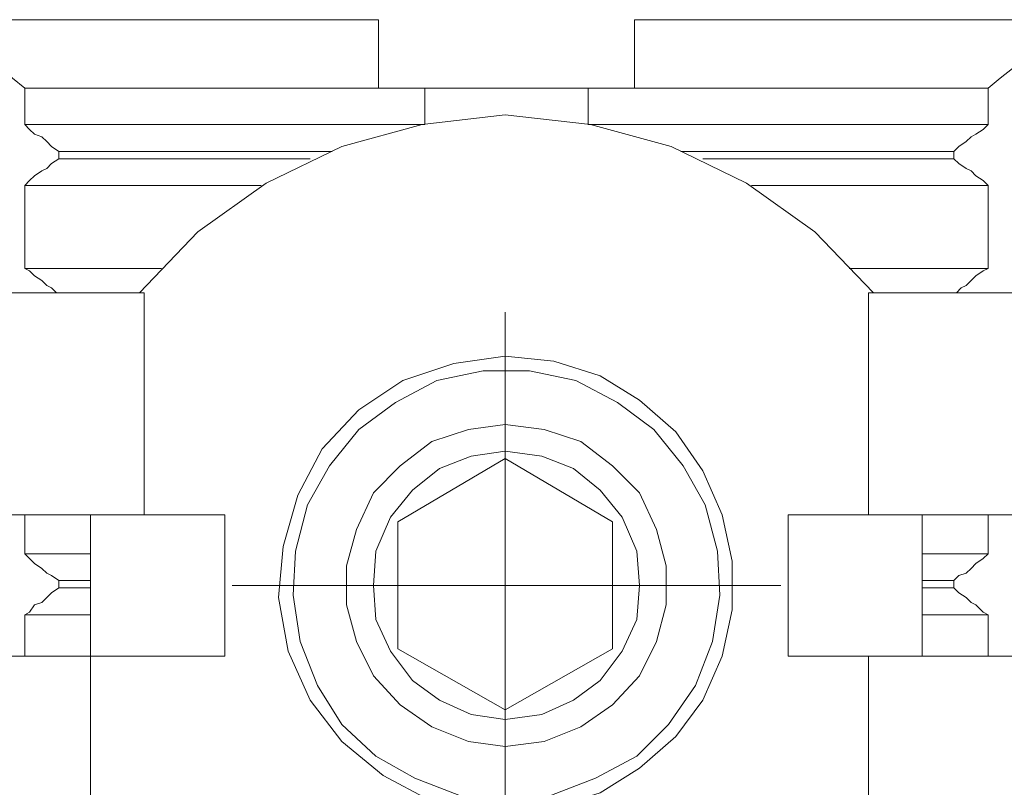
# Model space of a CAD drawing. Header units: millimetres. Extents: x -4580 to -1163, y 355 to 3010.
# Tile 7 of 30: x -4205 to -4191, y 2050 to 2061. Entities that reach past the tile are written whole.
import ezdxf

# ---------------------------------------------------------------- set-up
doc = ezdxf.new("R2010")
doc.units = ezdxf.units.MM
doc.layers.add('KADER', color=7, linetype='Continuous')
doc.layers.add('wymiary', color=7, linetype='Continuous', lineweight=0)
doc.styles.add('style1', font='ariali.ttf', dxfattribs={"height": 30})
doc.dimstyles.new('aaa', dxfattribs={"dimtxt": 30, "dimasz": 20, "dimexe": 0, "dimexo": 0, "dimgap": 4, "dimtad": 1, "dimdec": 0, "dimzin": 9, "dimdsep": 46, "dimtxsty": 'style1', "dimcen": 0.09, "dimclrt": 256, "dimadec": 0, "dimazin": 1, "dimtfac": 1, "dimtdec": 0, "dimtmove": 0, "dimatfit": 0, "dimfxl": 1, "dimtolj": 1, "dimtzin": 0, "dimarcsym": 0})

# ---------------------------------------------------------------- blocks, each defined once
blk = doc.blocks.new('V-KLEMA DU¯A')
at = {"layer": 'KADER', "lineweight": 0}
for points, knots in [([(3117.443, 2429.354), (3117.443, 2429.354), (3117.716, 2429.082), (3117.716, 2429.082), (3117.716, 2429.082), (3117.716, 2429.082), (3117.943, 2428.855), (3117.943, 2428.855), (3117.943, 2428.855), (3117.943, 2428.855), (3118.215, 2428.673), (3118.215, 2428.673), (3118.215, 2428.673), (3118.215, 2428.673), (3118.443, 2428.446), (3118.443, 2428.446), (3118.443, 2428.446), (3118.443, 2428.446), (3118.67, 2428.265), (3118.67, 2428.265), (3118.67, 2428.265), (3118.67, 2428.265), (3118.897, 2428.082), (3118.897, 2428.082)], [0, 0, 0, 0, 0.166667, 0.166667, 0.166667, 0.166667, 0.333333, 0.333333, 0.333333, 0.333333, 0.5, 0.5, 0.5, 0.5, 0.666667, 0.666667, 0.666667, 0.666667, 0.833333, 0.833333, 0.833333, 0.833333, 1, 1, 1, 1]), ([(3125.485, 2429.354), (3125.485, 2429.354), (3122.623, 2429.354), (3122.623, 2429.354), (3122.623, 2429.354), (3122.623, 2429.354), (3117.443, 2429.354), (3117.443, 2429.354)], [0, 0, 0, 0, 0.5, 0.5, 0.5, 0.5, 1, 1, 1, 1]), ([(3136.844, 2428.082), (3136.844, 2428.082), (3137.071, 2428.265), (3137.071, 2428.265), (3137.071, 2428.265), (3137.071, 2428.265), (3137.297, 2428.446), (3137.297, 2428.446), (3137.297, 2428.446), (3137.297, 2428.446), (3137.525, 2428.673), (3137.525, 2428.673), (3137.525, 2428.673), (3137.525, 2428.673), (3137.798, 2428.855), (3137.798, 2428.855), (3137.798, 2428.855), (3137.798, 2428.855), (3138.025, 2429.082), (3138.025, 2429.082), (3138.025, 2429.082), (3138.025, 2429.082), (3138.297, 2429.354), (3138.297, 2429.354), (3138.297, 2429.354), (3138.297, 2429.354), (3133.118, 2429.354), (3133.118, 2429.354), (3133.118, 2429.354), (3133.118, 2429.354), (3130.256, 2429.354), (3130.256, 2429.354)], [0, 0, 0, 0, 0.125, 0.125, 0.125, 0.125, 0.25, 0.25, 0.25, 0.25, 0.375, 0.375, 0.375, 0.375, 0.5, 0.5, 0.5, 0.5, 0.625, 0.625, 0.625, 0.625, 0.75, 0.75, 0.75, 0.75, 0.875, 0.875, 0.875, 0.875, 1, 1, 1, 1]), ([(3121.033, 2424.266), (3121.033, 2424.266), (3122.123, 2425.402), (3122.123, 2425.402), (3122.123, 2425.402), (3122.123, 2425.402), (3123.395, 2426.311), (3123.395, 2426.311), (3123.395, 2426.311), (3123.395, 2426.311), (3124.803, 2426.992), (3124.803, 2426.992), (3124.803, 2426.992), (3124.803, 2426.992), (3126.303, 2427.401), (3126.303, 2427.401), (3126.303, 2427.401), (3126.303, 2427.401), (3127.847, 2427.583), (3127.847, 2427.583)], [0, 0, 0, 0, 0.2, 0.2, 0.2, 0.2, 0.4, 0.4, 0.4, 0.4, 0.6, 0.6, 0.6, 0.6, 0.8, 0.8, 0.8, 0.8, 1, 1, 1, 1]), ([(3127.847, 2427.583), (3127.847, 2427.583), (3129.437, 2427.401), (3129.437, 2427.401), (3129.437, 2427.401), (3129.437, 2427.401), (3130.937, 2426.992), (3130.937, 2426.992), (3130.937, 2426.992), (3130.937, 2426.992), (3132.345, 2426.311), (3132.345, 2426.311), (3132.345, 2426.311), (3132.345, 2426.311), (3133.618, 2425.402), (3133.618, 2425.402), (3133.618, 2425.402), (3133.618, 2425.402), (3134.708, 2424.266), (3134.708, 2424.266)], [0, 0, 0, 0, 0.2, 0.2, 0.2, 0.2, 0.4, 0.4, 0.4, 0.4, 0.6, 0.6, 0.6, 0.6, 0.8, 0.8, 0.8, 0.8, 1, 1, 1, 1]), ([(3126.349, 2427.401), (3126.349, 2427.401), (3122.623, 2427.401), (3122.623, 2427.401), (3122.623, 2427.401), (3122.623, 2427.401), (3118.897, 2427.401), (3118.897, 2427.401)], [0, 0, 0, 0, 0.5, 0.5, 0.5, 0.5, 1, 1, 1, 1]), ([(3118.897, 2427.401), (3118.897, 2427.401), (3118.988, 2427.311), (3118.988, 2427.311), (3118.988, 2427.311), (3118.988, 2427.311), (3119.079, 2427.22), (3119.079, 2427.22), (3119.079, 2427.22), (3119.079, 2427.22), (3119.215, 2427.174), (3119.215, 2427.174), (3119.215, 2427.174), (3119.215, 2427.174), (3119.306, 2427.083), (3119.306, 2427.083), (3119.306, 2427.083), (3119.306, 2427.083), (3119.397, 2426.992), (3119.397, 2426.992), (3119.397, 2426.992), (3119.397, 2426.992), (3119.533, 2426.902), (3119.533, 2426.902)], [0, 0, 0, 0, 0.166667, 0.166667, 0.166667, 0.166667, 0.333333, 0.333333, 0.333333, 0.333333, 0.5, 0.5, 0.5, 0.5, 0.666667, 0.666667, 0.666667, 0.666667, 0.833333, 0.833333, 0.833333, 0.833333, 1, 1, 1, 1]), ([(3136.844, 2427.401), (3136.844, 2427.401), (3133.118, 2427.401), (3133.118, 2427.401), (3133.118, 2427.401), (3133.118, 2427.401), (3129.392, 2427.401), (3129.392, 2427.401)], [0, 0, 0, 0, 0.5, 0.5, 0.5, 0.5, 1, 1, 1, 1]), ([(3136.208, 2426.902), (3136.208, 2426.902), (3136.298, 2426.992), (3136.298, 2426.992), (3136.298, 2426.992), (3136.298, 2426.992), (3136.435, 2427.083), (3136.435, 2427.083), (3136.435, 2427.083), (3136.435, 2427.083), (3136.526, 2427.174), (3136.526, 2427.174), (3136.526, 2427.174), (3136.526, 2427.174), (3136.616, 2427.22), (3136.616, 2427.22), (3136.616, 2427.22), (3136.616, 2427.22), (3136.753, 2427.311), (3136.753, 2427.311), (3136.753, 2427.311), (3136.753, 2427.311), (3136.844, 2427.401), (3136.844, 2427.401)], [0, 0, 0, 0, 0.166667, 0.166667, 0.166667, 0.166667, 0.333333, 0.333333, 0.333333, 0.333333, 0.5, 0.5, 0.5, 0.5, 0.666667, 0.666667, 0.666667, 0.666667, 0.833333, 0.833333, 0.833333, 0.833333, 1, 1, 1, 1]), ([(3119.533, 2426.902), (3119.533, 2426.902), (3119.533, 2426.765), (3119.533, 2426.765), (3119.533, 2426.765), (3119.533, 2426.765), (3119.397, 2426.674), (3119.397, 2426.674), (3119.397, 2426.674), (3119.397, 2426.674), (3119.306, 2426.584), (3119.306, 2426.584), (3119.306, 2426.584), (3119.306, 2426.584), (3119.215, 2426.538), (3119.215, 2426.538), (3119.215, 2426.538), (3119.215, 2426.538), (3119.079, 2426.447), (3119.079, 2426.447), (3119.079, 2426.447), (3119.079, 2426.447), (3118.988, 2426.356), (3118.988, 2426.356), (3118.988, 2426.356), (3118.988, 2426.356), (3118.897, 2426.266), (3118.897, 2426.266)], [0, 0, 0, 0, 0.142857, 0.142857, 0.142857, 0.142857, 0.285714, 0.285714, 0.285714, 0.285714, 0.428571, 0.428571, 0.428571, 0.428571, 0.571429, 0.571429, 0.571429, 0.571429, 0.714286, 0.714286, 0.714286, 0.714286, 0.857143, 0.857143, 0.857143, 0.857143, 1, 1, 1, 1]), ([(3136.844, 2426.266), (3136.844, 2426.266), (3136.753, 2426.356), (3136.753, 2426.356), (3136.753, 2426.356), (3136.753, 2426.356), (3136.616, 2426.447), (3136.616, 2426.447), (3136.616, 2426.447), (3136.616, 2426.447), (3136.526, 2426.538), (3136.526, 2426.538), (3136.526, 2426.538), (3136.526, 2426.538), (3136.435, 2426.584), (3136.435, 2426.584), (3136.435, 2426.584), (3136.435, 2426.584), (3136.298, 2426.674), (3136.298, 2426.674), (3136.298, 2426.674), (3136.298, 2426.674), (3136.208, 2426.765), (3136.208, 2426.765)], [0, 0, 0, 0, 0.166667, 0.166667, 0.166667, 0.166667, 0.333333, 0.333333, 0.333333, 0.333333, 0.5, 0.5, 0.5, 0.5, 0.666667, 0.666667, 0.666667, 0.666667, 0.833333, 0.833333, 0.833333, 0.833333, 1, 1, 1, 1]), ([(3136.844, 2426.266), (3136.844, 2426.266), (3133.118, 2426.266), (3133.118, 2426.266), (3133.118, 2426.266), (3133.118, 2426.266), (3132.436, 2426.266), (3132.436, 2426.266)], [0, 0, 0, 0, 0.5, 0.5, 0.5, 0.5, 1, 1, 1, 1]), ([(3118.897, 2424.72), (3118.897, 2424.72), (3118.988, 2424.676), (3118.988, 2424.676), (3118.988, 2424.676), (3118.988, 2424.676), (3119.079, 2424.584), (3119.079, 2424.584), (3119.079, 2424.584), (3119.079, 2424.584), (3119.215, 2424.493), (3119.215, 2424.493), (3119.215, 2424.493), (3119.215, 2424.493), (3119.306, 2424.402), (3119.306, 2424.402), (3119.306, 2424.402), (3119.306, 2424.402), (3119.397, 2424.358), (3119.397, 2424.358), (3119.397, 2424.358), (3119.397, 2424.358), (3119.488, 2424.266), (3119.488, 2424.266)], [0, 0, 0, 0, 0.166667, 0.166667, 0.166667, 0.166667, 0.333333, 0.333333, 0.333333, 0.333333, 0.5, 0.5, 0.5, 0.5, 0.666667, 0.666667, 0.666667, 0.666667, 0.833333, 0.833333, 0.833333, 0.833333, 1, 1, 1, 1]), ([(3136.253, 2424.266), (3136.253, 2424.266), (3136.343, 2424.358), (3136.343, 2424.358), (3136.343, 2424.358), (3136.343, 2424.358), (3136.435, 2424.402), (3136.435, 2424.402), (3136.435, 2424.402), (3136.435, 2424.402), (3136.526, 2424.493), (3136.526, 2424.493), (3136.526, 2424.493), (3136.526, 2424.493), (3136.616, 2424.584), (3136.616, 2424.584), (3136.616, 2424.584), (3136.616, 2424.584), (3136.753, 2424.676), (3136.753, 2424.676), (3136.753, 2424.676), (3136.753, 2424.676), (3136.844, 2424.72), (3136.844, 2424.72)], [0, 0, 0, 0, 0.166667, 0.166667, 0.166667, 0.166667, 0.333333, 0.333333, 0.333333, 0.333333, 0.5, 0.5, 0.5, 0.5, 0.666667, 0.666667, 0.666667, 0.666667, 0.833333, 0.833333, 0.833333, 0.833333, 1, 1, 1, 1]), ([(3127.847, 2423.903), (3127.847, 2423.903), (3127.847, 2420.586), (3127.847, 2420.586), (3127.847, 2420.586), (3127.847, 2420.586), (3127.847, 2417.269), (3127.847, 2417.269)], [0, 0, 0, 0, 0.5, 0.5, 0.5, 0.5, 1, 1, 1, 1]), ([(3127.847, 2423.903), (3127.847, 2423.903), (3127.847, 2423.448), (3127.847, 2423.448), (3127.847, 2423.448), (3127.847, 2423.448), (3127.847, 2420.131), (3127.847, 2420.131)], [0, 0, 0, 0, 0.5, 0.5, 0.5, 0.5, 1, 1, 1, 1]), ([(3127.847, 2423.63), (3127.847, 2423.63), (3127.847, 2423.448), (3127.847, 2423.448), (3127.847, 2423.448), (3127.847, 2423.448), (3127.847, 2420.131), (3127.847, 2420.131)], [0, 0, 0, 0, 0.5, 0.5, 0.5, 0.5, 1, 1, 1, 1]), ([(3126.439, 2414.815), (3126.439, 2414.815), (3125.576, 2415.27), (3125.576, 2415.27), (3125.576, 2415.27), (3125.576, 2415.27), (3124.803, 2415.906), (3124.803, 2415.906), (3124.803, 2415.906), (3124.803, 2415.906), (3124.213, 2416.679), (3124.213, 2416.679), (3124.213, 2416.679), (3124.213, 2416.679), (3123.803, 2417.587), (3123.803, 2417.587), (3123.803, 2417.587), (3123.803, 2417.587), (3123.622, 2418.587), (3123.622, 2418.587), (3123.622, 2418.587), (3123.622, 2418.587), (3123.713, 2419.541), (3123.713, 2419.541), (3123.713, 2419.541), (3123.713, 2419.541), (3123.986, 2420.495), (3123.986, 2420.495), (3123.986, 2420.495), (3123.986, 2420.495), (3124.439, 2421.359), (3124.439, 2421.359), (3124.439, 2421.359), (3124.439, 2421.359), (3125.121, 2422.085), (3125.121, 2422.085), (3125.121, 2422.085), (3125.121, 2422.085), (3125.939, 2422.631), (3125.939, 2422.631), (3125.939, 2422.631), (3125.939, 2422.631), (3126.893, 2422.949), (3126.893, 2422.949), (3126.893, 2422.949), (3126.893, 2422.949), (3127.847, 2423.084), (3127.847, 2423.084), (3127.847, 2423.084), (3127.847, 2423.084), (3128.756, 2422.994), (3128.756, 2422.994), (3128.756, 2422.994), (3128.756, 2422.994), (3129.62, 2422.721), (3129.62, 2422.721), (3129.62, 2422.721), (3129.62, 2422.721), (3130.347, 2422.267), (3130.347, 2422.267), (3130.347, 2422.267), (3130.347, 2422.267), (3131.027, 2421.677), (3131.027, 2421.677), (3131.027, 2421.677), (3131.027, 2421.677), (3131.528, 2420.95), (3131.528, 2420.95), (3131.528, 2420.95), (3131.528, 2420.95), (3131.891, 2420.131), (3131.891, 2420.131), (3131.891, 2420.131), (3131.891, 2420.131), (3132.073, 2419.268), (3132.073, 2419.268), (3132.073, 2419.268), (3132.073, 2419.268), (3132.073, 2418.36), (3132.073, 2418.36), (3132.073, 2418.36), (3132.073, 2418.36), (3131.891, 2417.496), (3131.891, 2417.496), (3131.891, 2417.496), (3131.891, 2417.496), (3131.528, 2416.679), (3131.528, 2416.679), (3131.528, 2416.679), (3131.528, 2416.679), (3131.027, 2415.997), (3131.027, 2415.997), (3131.027, 2415.997), (3131.027, 2415.997), (3130.347, 2415.407), (3130.347, 2415.407), (3130.347, 2415.407), (3130.347, 2415.407), (3129.62, 2414.952), (3129.62, 2414.952), (3129.62, 2414.952), (3129.62, 2414.952), (3128.756, 2414.68), (3128.756, 2414.68), (3128.756, 2414.68), (3128.756, 2414.68), (3127.847, 2414.588), (3127.847, 2414.588)], [0, 0, 0, 0, 0.037037, 0.037037, 0.037037, 0.037037, 0.074074, 0.074074, 0.074074, 0.074074, 0.111111, 0.111111, 0.111111, 0.111111, 0.148148, 0.148148, 0.148148, 0.148148, 0.185185, 0.185185, 0.185185, 0.185185, 0.222222, 0.222222, 0.222222, 0.222222, 0.259259, 0.259259, 0.259259, 0.259259, 0.296296, 0.296296, 0.296296, 0.296296, 0.333333, 0.333333, 0.333333, 0.333333, 0.37037, 0.37037, 0.37037, 0.37037, 0.407407, 0.407407, 0.407407, 0.407407, 0.444444, 0.444444, 0.444444, 0.444444, 0.481481, 0.481481, 0.481481, 0.481481, 0.518519, 0.518519, 0.518519, 0.518519, 0.555556, 0.555556, 0.555556, 0.555556, 0.592593, 0.592593, 0.592593, 0.592593, 0.62963, 0.62963, 0.62963, 0.62963, 0.666667, 0.666667, 0.666667, 0.666667, 0.703704, 0.703704, 0.703704, 0.703704, 0.740741, 0.740741, 0.740741, 0.740741, 0.777778, 0.777778, 0.777778, 0.777778, 0.814815, 0.814815, 0.814815, 0.814815, 0.851852, 0.851852, 0.851852, 0.851852, 0.888889, 0.888889, 0.888889, 0.888889, 0.925926, 0.925926, 0.925926, 0.925926, 0.962963, 0.962963, 0.962963, 0.962963, 1, 1, 1, 1]), ([(3127.847, 2414.815), (3127.847, 2414.815), (3126.985, 2414.906), (3126.985, 2414.906), (3126.985, 2414.906), (3126.985, 2414.906), (3126.166, 2415.224), (3126.166, 2415.224), (3126.166, 2415.224), (3126.166, 2415.224), (3125.439, 2415.634), (3125.439, 2415.634), (3125.439, 2415.634), (3125.439, 2415.634), (3124.803, 2416.224), (3124.803, 2416.224), (3124.803, 2416.224), (3124.803, 2416.224), (3124.349, 2416.951), (3124.349, 2416.951), (3124.349, 2416.951), (3124.349, 2416.951), (3124.031, 2417.77), (3124.031, 2417.77), (3124.031, 2417.77), (3124.031, 2417.77), (3123.895, 2418.632), (3123.895, 2418.632), (3123.895, 2418.632), (3123.895, 2418.632), (3123.94, 2419.45), (3123.94, 2419.45), (3123.94, 2419.45), (3123.94, 2419.45), (3124.167, 2420.314), (3124.167, 2420.314), (3124.167, 2420.314), (3124.167, 2420.314), (3124.576, 2421.041), (3124.576, 2421.041), (3124.576, 2421.041), (3124.576, 2421.041), (3125.121, 2421.721), (3125.121, 2421.721), (3125.121, 2421.721), (3125.121, 2421.721), (3125.803, 2422.222), (3125.803, 2422.222), (3125.803, 2422.222), (3125.803, 2422.222), (3126.575, 2422.631), (3126.575, 2422.631), (3126.575, 2422.631), (3126.575, 2422.631), (3127.438, 2422.812), (3127.438, 2422.812), (3127.438, 2422.812), (3127.438, 2422.812), (3128.302, 2422.812), (3128.302, 2422.812), (3128.302, 2422.812), (3128.302, 2422.812), (3129.165, 2422.631), (3129.165, 2422.631), (3129.165, 2422.631), (3129.165, 2422.631), (3129.938, 2422.222), (3129.938, 2422.222), (3129.938, 2422.222), (3129.938, 2422.222), (3130.619, 2421.721), (3130.619, 2421.721), (3130.619, 2421.721), (3130.619, 2421.721), (3131.164, 2421.041), (3131.164, 2421.041), (3131.164, 2421.041), (3131.164, 2421.041), (3131.573, 2420.314), (3131.573, 2420.314), (3131.573, 2420.314), (3131.573, 2420.314), (3131.8, 2419.45), (3131.8, 2419.45), (3131.8, 2419.45), (3131.8, 2419.45), (3131.846, 2418.632), (3131.846, 2418.632), (3131.846, 2418.632), (3131.846, 2418.632), (3131.709, 2417.77), (3131.709, 2417.77), (3131.709, 2417.77), (3131.709, 2417.77), (3131.391, 2416.951), (3131.391, 2416.951), (3131.391, 2416.951), (3131.391, 2416.951), (3130.892, 2416.224), (3130.892, 2416.224), (3130.892, 2416.224), (3130.892, 2416.224), (3130.301, 2415.634), (3130.301, 2415.634), (3130.301, 2415.634), (3130.301, 2415.634), (3129.529, 2415.224), (3129.529, 2415.224), (3129.529, 2415.224), (3129.529, 2415.224), (3128.71, 2414.906), (3128.71, 2414.906), (3128.71, 2414.906), (3128.71, 2414.906), (3127.847, 2414.815), (3127.847, 2414.815)], [0, 0, 0, 0, 0.034483, 0.034483, 0.034483, 0.034483, 0.068966, 0.068966, 0.068966, 0.068966, 0.103448, 0.103448, 0.103448, 0.103448, 0.137931, 0.137931, 0.137931, 0.137931, 0.172414, 0.172414, 0.172414, 0.172414, 0.206897, 0.206897, 0.206897, 0.206897, 0.241379, 0.241379, 0.241379, 0.241379, 0.275862, 0.275862, 0.275862, 0.275862, 0.310345, 0.310345, 0.310345, 0.310345, 0.344828, 0.344828, 0.344828, 0.344828, 0.37931, 0.37931, 0.37931, 0.37931, 0.413793, 0.413793, 0.413793, 0.413793, 0.448276, 0.448276, 0.448276, 0.448276, 0.482759, 0.482759, 0.482759, 0.482759, 0.517241, 0.517241, 0.517241, 0.517241, 0.551724, 0.551724, 0.551724, 0.551724, 0.586207, 0.586207, 0.586207, 0.586207, 0.62069, 0.62069, 0.62069, 0.62069, 0.655172, 0.655172, 0.655172, 0.655172, 0.689655, 0.689655, 0.689655, 0.689655, 0.724138, 0.724138, 0.724138, 0.724138, 0.758621, 0.758621, 0.758621, 0.758621, 0.793103, 0.793103, 0.793103, 0.793103, 0.827586, 0.827586, 0.827586, 0.827586, 0.862069, 0.862069, 0.862069, 0.862069, 0.896552, 0.896552, 0.896552, 0.896552, 0.931034, 0.931034, 0.931034, 0.931034, 0.965517, 0.965517, 0.965517, 0.965517, 1, 1, 1, 1]), ([(3127.847, 2415.815), (3127.847, 2415.815), (3127.166, 2415.906), (3127.166, 2415.906), (3127.166, 2415.906), (3127.166, 2415.906), (3126.484, 2416.178), (3126.484, 2416.178), (3126.484, 2416.178), (3126.484, 2416.178), (3125.894, 2416.588), (3125.894, 2416.588), (3125.894, 2416.588), (3125.894, 2416.588), (3125.395, 2417.132), (3125.395, 2417.132), (3125.395, 2417.132), (3125.395, 2417.132), (3125.077, 2417.77), (3125.077, 2417.77), (3125.077, 2417.77), (3125.077, 2417.77), (3124.894, 2418.45), (3124.894, 2418.45), (3124.894, 2418.45), (3124.894, 2418.45), (3124.894, 2419.177), (3124.894, 2419.177), (3124.894, 2419.177), (3124.894, 2419.177), (3125.077, 2419.859), (3125.077, 2419.859), (3125.077, 2419.859), (3125.077, 2419.859), (3125.395, 2420.54), (3125.395, 2420.54), (3125.395, 2420.54), (3125.395, 2420.54), (3125.894, 2421.041), (3125.894, 2421.041), (3125.894, 2421.041), (3125.894, 2421.041), (3126.484, 2421.494), (3126.484, 2421.494), (3126.484, 2421.494), (3126.484, 2421.494), (3127.166, 2421.721), (3127.166, 2421.721), (3127.166, 2421.721), (3127.166, 2421.721), (3127.847, 2421.812), (3127.847, 2421.812), (3127.847, 2421.812), (3127.847, 2421.812), (3128.575, 2421.721), (3128.575, 2421.721), (3128.575, 2421.721), (3128.575, 2421.721), (3129.256, 2421.494), (3129.256, 2421.494), (3129.256, 2421.494), (3129.256, 2421.494), (3129.847, 2421.041), (3129.847, 2421.041), (3129.847, 2421.041), (3129.847, 2421.041), (3130.347, 2420.54), (3130.347, 2420.54), (3130.347, 2420.54), (3130.347, 2420.54), (3130.665, 2419.859), (3130.665, 2419.859), (3130.665, 2419.859), (3130.665, 2419.859), (3130.846, 2419.177), (3130.846, 2419.177), (3130.846, 2419.177), (3130.846, 2419.177), (3130.846, 2418.45), (3130.846, 2418.45), (3130.846, 2418.45), (3130.846, 2418.45), (3130.665, 2417.77), (3130.665, 2417.77), (3130.665, 2417.77), (3130.665, 2417.77), (3130.347, 2417.132), (3130.347, 2417.132), (3130.347, 2417.132), (3130.347, 2417.132), (3129.847, 2416.588), (3129.847, 2416.588), (3129.847, 2416.588), (3129.847, 2416.588), (3129.256, 2416.178), (3129.256, 2416.178), (3129.256, 2416.178), (3129.256, 2416.178), (3128.575, 2415.906), (3128.575, 2415.906), (3128.575, 2415.906), (3128.575, 2415.906), (3127.847, 2415.815), (3127.847, 2415.815)], [0, 0, 0, 0, 0.038462, 0.038462, 0.038462, 0.038462, 0.076923, 0.076923, 0.076923, 0.076923, 0.115385, 0.115385, 0.115385, 0.115385, 0.153846, 0.153846, 0.153846, 0.153846, 0.192308, 0.192308, 0.192308, 0.192308, 0.230769, 0.230769, 0.230769, 0.230769, 0.269231, 0.269231, 0.269231, 0.269231, 0.307692, 0.307692, 0.307692, 0.307692, 0.346154, 0.346154, 0.346154, 0.346154, 0.384615, 0.384615, 0.384615, 0.384615, 0.423077, 0.423077, 0.423077, 0.423077, 0.461538, 0.461538, 0.461538, 0.461538, 0.5, 0.5, 0.5, 0.5, 0.538462, 0.538462, 0.538462, 0.538462, 0.576923, 0.576923, 0.576923, 0.576923, 0.615385, 0.615385, 0.615385, 0.615385, 0.653846, 0.653846, 0.653846, 0.653846, 0.692308, 0.692308, 0.692308, 0.692308, 0.730769, 0.730769, 0.730769, 0.730769, 0.769231, 0.769231, 0.769231, 0.769231, 0.807692, 0.807692, 0.807692, 0.807692, 0.846154, 0.846154, 0.846154, 0.846154, 0.884615, 0.884615, 0.884615, 0.884615, 0.923077, 0.923077, 0.923077, 0.923077, 0.961538, 0.961538, 0.961538, 0.961538, 1, 1, 1, 1]), ([(3127.847, 2421.812), (3127.847, 2421.812), (3127.847, 2418.814), (3127.847, 2418.814), (3127.847, 2418.814), (3127.847, 2418.814), (3127.847, 2415.77), (3127.847, 2415.77)], [0, 0, 0, 0, 0.5, 0.5, 0.5, 0.5, 1, 1, 1, 1]), ([(3127.847, 2416.315), (3127.847, 2416.315), (3127.211, 2416.406), (3127.211, 2416.406), (3127.211, 2416.406), (3127.211, 2416.406), (3126.621, 2416.679), (3126.621, 2416.679), (3126.621, 2416.679), (3126.621, 2416.679), (3126.121, 2417.042), (3126.121, 2417.042), (3126.121, 2417.042), (3126.121, 2417.042), (3125.713, 2417.587), (3125.713, 2417.587), (3125.713, 2417.587), (3125.713, 2417.587), (3125.439, 2418.178), (3125.439, 2418.178), (3125.439, 2418.178), (3125.439, 2418.178), (3125.395, 2418.814), (3125.395, 2418.814), (3125.395, 2418.814), (3125.395, 2418.814), (3125.439, 2419.45), (3125.439, 2419.45), (3125.439, 2419.45), (3125.439, 2419.45), (3125.713, 2420.086), (3125.713, 2420.086), (3125.713, 2420.086), (3125.713, 2420.086), (3126.121, 2420.586), (3126.121, 2420.586), (3126.121, 2420.586), (3126.121, 2420.586), (3126.621, 2420.995), (3126.621, 2420.995), (3126.621, 2420.995), (3126.621, 2420.995), (3127.211, 2421.222), (3127.211, 2421.222), (3127.211, 2421.222), (3127.211, 2421.222), (3127.847, 2421.313), (3127.847, 2421.313), (3127.847, 2421.313), (3127.847, 2421.313), (3128.529, 2421.222), (3128.529, 2421.222), (3128.529, 2421.222), (3128.529, 2421.222), (3129.119, 2420.995), (3129.119, 2420.995), (3129.119, 2420.995), (3129.119, 2420.995), (3129.62, 2420.586), (3129.62, 2420.586), (3129.62, 2420.586), (3129.62, 2420.586), (3130.028, 2420.086), (3130.028, 2420.086), (3130.028, 2420.086), (3130.028, 2420.086), (3130.301, 2419.45), (3130.301, 2419.45), (3130.301, 2419.45), (3130.301, 2419.45), (3130.347, 2418.814), (3130.347, 2418.814), (3130.347, 2418.814), (3130.347, 2418.814), (3130.301, 2418.178), (3130.301, 2418.178), (3130.301, 2418.178), (3130.301, 2418.178), (3130.028, 2417.587), (3130.028, 2417.587), (3130.028, 2417.587), (3130.028, 2417.587), (3129.62, 2417.042), (3129.62, 2417.042), (3129.62, 2417.042), (3129.62, 2417.042), (3129.119, 2416.679), (3129.119, 2416.679), (3129.119, 2416.679), (3129.119, 2416.679), (3128.529, 2416.406), (3128.529, 2416.406), (3128.529, 2416.406), (3128.529, 2416.406), (3127.847, 2416.315), (3127.847, 2416.315)], [0, 0, 0, 0, 0.041667, 0.041667, 0.041667, 0.041667, 0.083333, 0.083333, 0.083333, 0.083333, 0.125, 0.125, 0.125, 0.125, 0.166667, 0.166667, 0.166667, 0.166667, 0.208333, 0.208333, 0.208333, 0.208333, 0.25, 0.25, 0.25, 0.25, 0.291667, 0.291667, 0.291667, 0.291667, 0.333333, 0.333333, 0.333333, 0.333333, 0.375, 0.375, 0.375, 0.375, 0.416667, 0.416667, 0.416667, 0.416667, 0.458333, 0.458333, 0.458333, 0.458333, 0.5, 0.5, 0.5, 0.5, 0.541667, 0.541667, 0.541667, 0.541667, 0.583333, 0.583333, 0.583333, 0.583333, 0.625, 0.625, 0.625, 0.625, 0.666667, 0.666667, 0.666667, 0.666667, 0.708333, 0.708333, 0.708333, 0.708333, 0.75, 0.75, 0.75, 0.75, 0.791667, 0.791667, 0.791667, 0.791667, 0.833333, 0.833333, 0.833333, 0.833333, 0.875, 0.875, 0.875, 0.875, 0.916667, 0.916667, 0.916667, 0.916667, 0.958333, 0.958333, 0.958333, 0.958333, 1, 1, 1, 1]), ([(3127.847, 2421.176), (3127.847, 2421.176), (3125.848, 2419.996), (3125.848, 2419.996), (3125.848, 2419.996), (3125.848, 2419.996), (3125.848, 2417.633), (3125.848, 2417.633), (3125.848, 2417.633), (3125.848, 2417.633), (3127.847, 2416.496), (3127.847, 2416.496)], [0, 0, 0, 0, 0.333333, 0.333333, 0.333333, 0.333333, 0.666667, 0.666667, 0.666667, 0.666667, 1, 1, 1, 1]), ([(3120.124, 2420.131), (3120.124, 2420.131), (3120.124, 2417.496), (3120.124, 2417.496), (3120.124, 2417.496), (3120.124, 2417.496), (3117.625, 2417.496), (3117.625, 2417.496)], [0, 0, 0, 0, 0.5, 0.5, 0.5, 0.5, 1, 1, 1, 1]), ([(3122.623, 2420.131), (3122.623, 2420.131), (3121.124, 2420.131), (3121.124, 2420.131), (3121.124, 2420.131), (3121.124, 2420.131), (3117.625, 2420.131), (3117.625, 2420.131)], [0, 0, 0, 0, 0.5, 0.5, 0.5, 0.5, 1, 1, 1, 1]), ([(3138.116, 2420.131), (3138.116, 2420.131), (3134.618, 2420.131), (3134.618, 2420.131), (3134.618, 2420.131), (3134.618, 2420.131), (3133.118, 2420.131), (3133.118, 2420.131)], [0, 0, 0, 0, 0.5, 0.5, 0.5, 0.5, 1, 1, 1, 1]), ([(3118.897, 2419.405), (3118.897, 2419.405), (3118.988, 2419.314), (3118.988, 2419.314), (3118.988, 2419.314), (3118.988, 2419.314), (3119.079, 2419.223), (3119.079, 2419.223), (3119.079, 2419.223), (3119.079, 2419.223), (3119.215, 2419.132), (3119.215, 2419.132), (3119.215, 2419.132), (3119.215, 2419.132), (3119.306, 2419.042), (3119.306, 2419.042), (3119.306, 2419.042), (3119.306, 2419.042), (3119.397, 2418.996), (3119.397, 2418.996), (3119.397, 2418.996), (3119.397, 2418.996), (3119.533, 2418.905), (3119.533, 2418.905)], [0, 0, 0, 0, 0.166667, 0.166667, 0.166667, 0.166667, 0.333333, 0.333333, 0.333333, 0.333333, 0.5, 0.5, 0.5, 0.5, 0.666667, 0.666667, 0.666667, 0.666667, 0.833333, 0.833333, 0.833333, 0.833333, 1, 1, 1, 1]), ([(3136.208, 2418.905), (3136.208, 2418.905), (3136.298, 2418.996), (3136.298, 2418.996), (3136.298, 2418.996), (3136.298, 2418.996), (3136.435, 2419.042), (3136.435, 2419.042), (3136.435, 2419.042), (3136.435, 2419.042), (3136.526, 2419.132), (3136.526, 2419.132), (3136.526, 2419.132), (3136.526, 2419.132), (3136.616, 2419.223), (3136.616, 2419.223), (3136.616, 2419.223), (3136.616, 2419.223), (3136.753, 2419.314), (3136.753, 2419.314), (3136.753, 2419.314), (3136.753, 2419.314), (3136.844, 2419.405), (3136.844, 2419.405)], [0, 0, 0, 0, 0.166667, 0.166667, 0.166667, 0.166667, 0.333333, 0.333333, 0.333333, 0.333333, 0.5, 0.5, 0.5, 0.5, 0.666667, 0.666667, 0.666667, 0.666667, 0.833333, 0.833333, 0.833333, 0.833333, 1, 1, 1, 1]), ([(3119.533, 2418.905), (3119.533, 2418.905), (3119.533, 2418.768), (3119.533, 2418.768), (3119.533, 2418.768), (3119.533, 2418.768), (3119.397, 2418.678), (3119.397, 2418.678), (3119.397, 2418.678), (3119.397, 2418.678), (3119.306, 2418.587), (3119.306, 2418.587), (3119.306, 2418.587), (3119.306, 2418.587), (3119.215, 2418.496), (3119.215, 2418.496), (3119.215, 2418.496), (3119.215, 2418.496), (3119.079, 2418.45), (3119.079, 2418.45), (3119.079, 2418.45), (3119.079, 2418.45), (3118.988, 2418.314), (3118.988, 2418.314), (3118.988, 2418.314), (3118.988, 2418.314), (3118.897, 2418.269), (3118.897, 2418.269)], [0, 0, 0, 0, 0.142857, 0.142857, 0.142857, 0.142857, 0.285714, 0.285714, 0.285714, 0.285714, 0.428571, 0.428571, 0.428571, 0.428571, 0.571429, 0.571429, 0.571429, 0.571429, 0.714286, 0.714286, 0.714286, 0.714286, 0.857143, 0.857143, 0.857143, 0.857143, 1, 1, 1, 1]), ([(3126.53, 2418.814), (3126.53, 2418.814), (3123.213, 2418.814), (3123.213, 2418.814), (3123.213, 2418.814), (3123.213, 2418.814), (3122.759, 2418.814), (3122.759, 2418.814)], [0, 0, 0, 0, 0.5, 0.5, 0.5, 0.5, 1, 1, 1, 1]), ([(3126.53, 2418.814), (3126.53, 2418.814), (3123.213, 2418.814), (3123.213, 2418.814), (3123.213, 2418.814), (3123.213, 2418.814), (3123.077, 2418.814), (3123.077, 2418.814)], [0, 0, 0, 0, 0.5, 0.5, 0.5, 0.5, 1, 1, 1, 1]), ([(3126.53, 2418.814), (3126.53, 2418.814), (3123.213, 2418.814), (3123.213, 2418.814), (3123.213, 2418.814), (3123.213, 2418.814), (3123.077, 2418.814), (3123.077, 2418.814)], [0, 0, 0, 0, 0.5, 0.5, 0.5, 0.5, 1, 1, 1, 1]), ([(3130.846, 2418.814), (3130.846, 2418.814), (3127.847, 2418.814), (3127.847, 2418.814), (3127.847, 2418.814), (3127.847, 2418.814), (3124.894, 2418.814), (3124.894, 2418.814)], [0, 0, 0, 0, 0.5, 0.5, 0.5, 0.5, 1, 1, 1, 1]), ([(3132.664, 2418.814), (3132.664, 2418.814), (3132.527, 2418.814), (3132.527, 2418.814), (3132.527, 2418.814), (3132.527, 2418.814), (3129.211, 2418.814), (3129.211, 2418.814)], [0, 0, 0, 0, 0.5, 0.5, 0.5, 0.5, 1, 1, 1, 1]), ([(3132.664, 2418.814), (3132.664, 2418.814), (3132.527, 2418.814), (3132.527, 2418.814), (3132.527, 2418.814), (3132.527, 2418.814), (3129.211, 2418.814), (3129.211, 2418.814)], [0, 0, 0, 0, 0.5, 0.5, 0.5, 0.5, 1, 1, 1, 1]), ([(3132.982, 2418.814), (3132.982, 2418.814), (3132.527, 2418.814), (3132.527, 2418.814), (3132.527, 2418.814), (3132.527, 2418.814), (3129.211, 2418.814), (3129.211, 2418.814)], [0, 0, 0, 0, 0.5, 0.5, 0.5, 0.5, 1, 1, 1, 1]), ([(3136.844, 2418.269), (3136.844, 2418.269), (3136.753, 2418.314), (3136.753, 2418.314), (3136.753, 2418.314), (3136.753, 2418.314), (3136.616, 2418.45), (3136.616, 2418.45), (3136.616, 2418.45), (3136.616, 2418.45), (3136.526, 2418.496), (3136.526, 2418.496), (3136.526, 2418.496), (3136.526, 2418.496), (3136.435, 2418.587), (3136.435, 2418.587), (3136.435, 2418.587), (3136.435, 2418.587), (3136.298, 2418.678), (3136.298, 2418.678), (3136.298, 2418.678), (3136.298, 2418.678), (3136.208, 2418.768), (3136.208, 2418.768)], [0, 0, 0, 0, 0.166667, 0.166667, 0.166667, 0.166667, 0.333333, 0.333333, 0.333333, 0.333333, 0.5, 0.5, 0.5, 0.5, 0.666667, 0.666667, 0.666667, 0.666667, 0.833333, 0.833333, 0.833333, 0.833333, 1, 1, 1, 1]), ([(3127.847, 2417.45), (3127.847, 2417.45), (3127.847, 2414.135), (3127.847, 2414.135), (3127.847, 2414.135), (3127.847, 2414.135), (3127.847, 2413.952), (3127.847, 2413.952)], [0, 0, 0, 0, 0.5, 0.5, 0.5, 0.5, 1, 1, 1, 1]), ([(3127.847, 2417.45), (3127.847, 2417.45), (3127.847, 2414.135), (3127.847, 2414.135), (3127.847, 2414.135), (3127.847, 2414.135), (3127.847, 2413.634), (3127.847, 2413.634)], [0, 0, 0, 0, 0.5, 0.5, 0.5, 0.5, 1, 1, 1, 1]), ([(3138.116, 2417.496), (3138.116, 2417.496), (3134.618, 2417.496), (3134.618, 2417.496), (3134.618, 2417.496), (3134.618, 2417.496), (3133.118, 2417.496), (3133.118, 2417.496)], [0, 0, 0, 0, 0.5, 0.5, 0.5, 0.5, 1, 1, 1, 1])]:
    blk.add_open_spline(points, degree=3, knots=knots, dxfattribs=at)
for points in [[(3125.485, 2429.354), (3125.485, 2429.354), (3125.485, 2428.082), (3125.485, 2428.082)], [(3130.256, 2429.354), (3130.256, 2429.354), (3130.256, 2428.082), (3130.256, 2428.082)], [(3118.897, 2428.082), (3118.897, 2428.082), (3118.897, 2427.401), (3118.897, 2427.401)], [(3122.623, 2428.082), (3122.623, 2428.082), (3118.897, 2428.082), (3118.897, 2428.082)], [(3125.485, 2428.082), (3125.485, 2428.082), (3122.623, 2428.082), (3122.623, 2428.082)], [(3126.349, 2428.082), (3126.349, 2428.082), (3125.485, 2428.082), (3125.485, 2428.082)], [(3126.349, 2428.082), (3126.349, 2428.082), (3126.349, 2427.401), (3126.349, 2427.401)], [(3129.392, 2428.082), (3129.392, 2428.082), (3126.349, 2428.082), (3126.349, 2428.082)], [(3129.392, 2428.082), (3129.392, 2428.082), (3129.392, 2427.401), (3129.392, 2427.401)], [(3130.256, 2428.082), (3130.256, 2428.082), (3129.392, 2428.082), (3129.392, 2428.082)], [(3133.118, 2428.082), (3133.118, 2428.082), (3130.256, 2428.082), (3130.256, 2428.082)], [(3136.844, 2428.082), (3136.844, 2428.082), (3133.118, 2428.082), (3133.118, 2428.082)], [(3136.844, 2428.082), (3136.844, 2428.082), (3136.844, 2427.401), (3136.844, 2427.401)], [(3124.622, 2426.902), (3124.622, 2426.902), (3119.533, 2426.902), (3119.533, 2426.902)], [(3124.213, 2426.765), (3124.213, 2426.765), (3119.533, 2426.765), (3119.533, 2426.765)], [(3136.208, 2426.902), (3136.208, 2426.902), (3131.119, 2426.902), (3131.119, 2426.902)], [(3136.208, 2426.765), (3136.208, 2426.765), (3131.528, 2426.765), (3131.528, 2426.765)], [(3136.208, 2426.902), (3136.208, 2426.902), (3136.208, 2426.765), (3136.208, 2426.765)], [(3118.897, 2426.266), (3118.897, 2426.266), (3118.897, 2424.72), (3118.897, 2424.72)], [(3122.623, 2426.266), (3122.623, 2426.266), (3118.897, 2426.266), (3118.897, 2426.266)], [(3123.304, 2426.266), (3123.304, 2426.266), (3122.623, 2426.266), (3122.623, 2426.266)], [(3136.844, 2426.266), (3136.844, 2426.266), (3136.844, 2424.72), (3136.844, 2424.72)], [(3121.442, 2424.72), (3121.442, 2424.72), (3118.897, 2424.72), (3118.897, 2424.72)], [(3136.844, 2424.72), (3136.844, 2424.72), (3134.254, 2424.72), (3134.254, 2424.72)], [(3121.033, 2424.266), (3121.033, 2424.266), (3117.625, 2424.266), (3117.625, 2424.266)], [(3121.124, 2424.266), (3121.124, 2424.266), (3121.033, 2424.266), (3121.033, 2424.266)], [(3121.124, 2424.266), (3121.124, 2424.266), (3121.124, 2420.131), (3121.124, 2420.131)], [(3134.618, 2424.266), (3134.618, 2424.266), (3134.618, 2420.131), (3134.618, 2420.131)], [(3134.708, 2424.266), (3134.708, 2424.266), (3134.618, 2424.266), (3134.618, 2424.266)], [(3138.116, 2424.266), (3138.116, 2424.266), (3134.708, 2424.266), (3134.708, 2424.266)], [(3127.847, 2421.176), (3127.847, 2421.176), (3129.847, 2419.996), (3129.847, 2419.996)], [(3118.897, 2420.131), (3118.897, 2420.131), (3118.897, 2419.405), (3118.897, 2419.405)], [(3122.623, 2420.131), (3122.623, 2420.131), (3121.124, 2420.131), (3121.124, 2420.131)], [(3122.623, 2420.131), (3122.623, 2420.131), (3122.623, 2417.496), (3122.623, 2417.496)], [(3129.847, 2419.996), (3129.847, 2419.996), (3129.847, 2417.633), (3129.847, 2417.633)], [(3133.118, 2420.131), (3133.118, 2420.131), (3133.118, 2417.496), (3133.118, 2417.496)], [(3135.617, 2420.131), (3135.617, 2420.131), (3135.617, 2417.496), (3135.617, 2417.496)], [(3136.844, 2420.131), (3136.844, 2420.131), (3136.844, 2419.405), (3136.844, 2419.405)], [(3127.847, 2419.45), (3127.847, 2419.45), (3127.847, 2418.132), (3127.847, 2418.132)], [(3127.847, 2419.45), (3127.847, 2419.45), (3127.847, 2418.132), (3127.847, 2418.132)], [(3120.124, 2419.405), (3120.124, 2419.405), (3118.897, 2419.405), (3118.897, 2419.405)], [(3136.844, 2419.405), (3136.844, 2419.405), (3135.617, 2419.405), (3135.617, 2419.405)], [(3120.124, 2418.905), (3120.124, 2418.905), (3119.533, 2418.905), (3119.533, 2418.905)], [(3136.208, 2418.905), (3136.208, 2418.905), (3135.617, 2418.905), (3135.617, 2418.905)], [(3136.208, 2418.905), (3136.208, 2418.905), (3136.208, 2418.768), (3136.208, 2418.768)], [(3120.124, 2418.768), (3120.124, 2418.768), (3119.533, 2418.768), (3119.533, 2418.768)], [(3128.529, 2418.814), (3128.529, 2418.814), (3127.211, 2418.814), (3127.211, 2418.814)], [(3128.529, 2418.814), (3128.529, 2418.814), (3127.211, 2418.814), (3127.211, 2418.814)], [(3128.529, 2418.814), (3128.529, 2418.814), (3127.211, 2418.814), (3127.211, 2418.814)], [(3136.208, 2418.768), (3136.208, 2418.768), (3135.617, 2418.768), (3135.617, 2418.768)], [(3118.897, 2418.269), (3118.897, 2418.269), (3118.897, 2417.496), (3118.897, 2417.496)], [(3120.124, 2418.269), (3120.124, 2418.269), (3118.897, 2418.269), (3118.897, 2418.269)], [(3136.844, 2418.269), (3136.844, 2418.269), (3135.617, 2418.269), (3135.617, 2418.269)], [(3136.844, 2418.269), (3136.844, 2418.269), (3136.844, 2417.496), (3136.844, 2417.496)], [(3129.847, 2417.633), (3129.847, 2417.633), (3127.847, 2416.496), (3127.847, 2416.496)], [(3120.124, 2417.496), (3120.124, 2417.496), (3120.124, 2414.815), (3120.124, 2414.815)], [(3121.124, 2417.496), (3121.124, 2417.496), (3120.124, 2417.496), (3120.124, 2417.496)], [(3122.623, 2417.496), (3122.623, 2417.496), (3121.124, 2417.496), (3121.124, 2417.496)], [(3134.618, 2417.496), (3134.618, 2417.496), (3133.118, 2417.496), (3133.118, 2417.496)], [(3134.618, 2417.496), (3134.618, 2417.496), (3134.618, 2413.408), (3134.618, 2413.408)], [(3127.847, 2416.588), (3127.847, 2416.588), (3127.847, 2415.27), (3127.847, 2415.27)]]:
    blk.add_open_spline(points, degree=3, dxfattribs=at)
blk = doc.blocks.new('*D40')
at = {"layer": 'Defpoints', "color": 0}
for p in [(-4359.339, 2754.729), (-4166.53, 2754.729), (-4230.772, 1443.702)]:
    blk.add_point(p, dxfattribs=at)
at = {"layer": 'wymiary', "color": 0, "lineweight": -2}
for p, q in [((-4166.53, 2754.729), (-4359.339, 2754.729)), ((-4359.339, 1463.702), (-4359.339, 2734.729)), ((-4230.772, 1443.702), (-4359.339, 1443.702))]:
    blk.add_line(p, q, dxfattribs=at)
at = {"layer": 'wymiary', "color": 0}
for points in [[(-4356.005, 2734.729), (-4362.672, 2734.729), (-4359.339, 2754.729)], [(-4362.672, 1463.702), (-4356.005, 1463.702), (-4359.339, 1443.702)]]:
    blk.add_solid(points, dxfattribs=at)
at = {"layer": 'wymiary', "lineweight": 0, "insert": (-4378.656, 2099.216), "char_height": 30, "attachment_point": 5, "rotation": 90, "style": 'style1'}
blk.add_mtext('\\A1;1750', dxfattribs=at)

msp = doc.modelspace()

# ---------------------------------------------------------------- block references
at = {"lineweight": 0, "xscale": 0.75, "yscale": 0.75, "zscale": 0.75}
msp.add_blockref('V-KLEMA DU¯A', (-6544.219, 238.806), dxfattribs=at)

# ---------------------------------------------------------------- dimensions: what is measured, and where the dimension line sits
at = {"layer": 'wymiary', "color": 7, "lineweight": 0}
dim = msp.add_linear_dim(base=(-4359.339, 2754.729), p1=(-4230.772, 1443.702), p2=(-4166.53, 2754.729), angle=90, text='1750', dimstyle='aaa', dxfattribs=at)
dim.commit()
dim.dimension.update_dxf_attribs({"geometry": '*D40', "text_midpoint": (-4359.339, 2099.216), "dimtype": 160})

doc.saveas('drawing.dxf')
